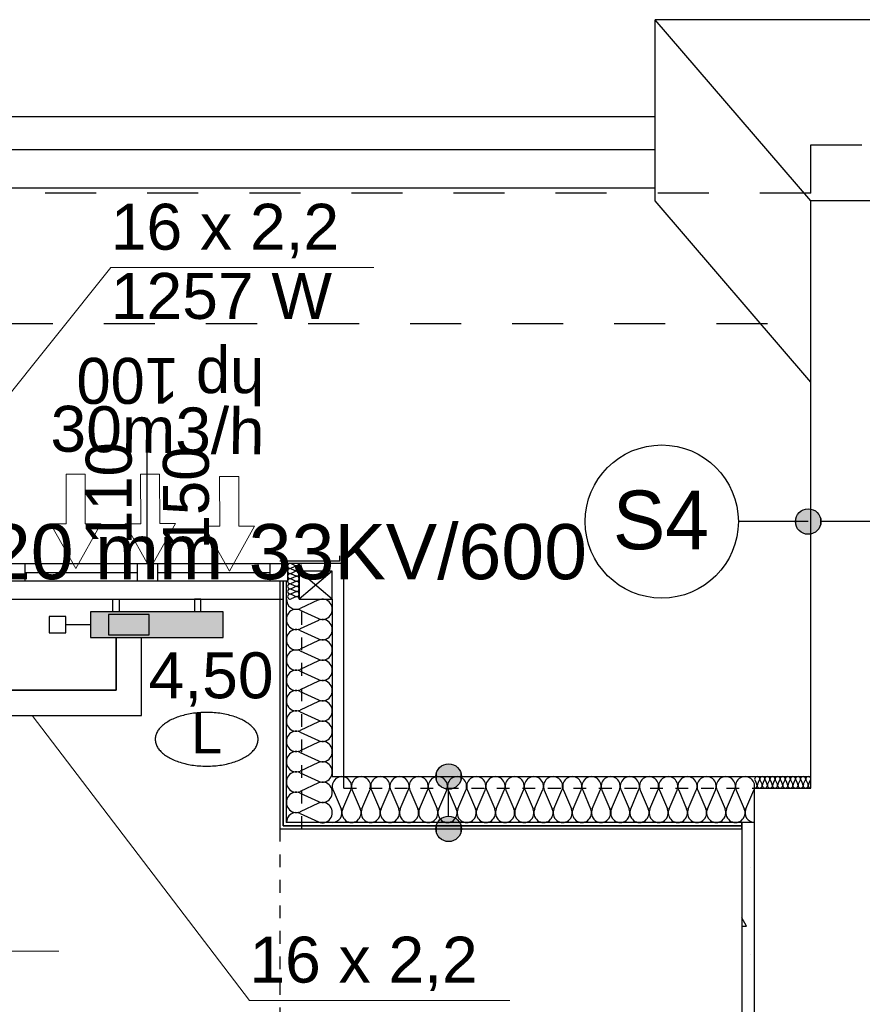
# Model space of a CAD drawing. Header units: millimetres. Extents: x 45180 to 119519, y 31297 to 302414.
# Tile 93 of 97: x 95370 to 98672, y 251993 to 255850. Entities that reach past the tile are written whole.
import ezdxf
from ezdxf.lldxf.tags import DXFTag

# ---------------------------------------------------------------- set-up
doc = ezdxf.new("R2010")
doc.units = ezdxf.units.MM
doc.header["$MEASUREMENT"] = 0
doc.linetypes.add('Hidden Line', pattern=[100, 50, -50])
doc.linetypes.add('Przerywana', pattern=[400, 200, -200])
doc.layers.get('0').update_dxf_attribs({"color": 252})
for name, color, linetype in [('#opisy', 7, 'Continuous'), ('#podkład', 252, 'Continuous'), ('IS_Armatura_podłączeniowa_grz._dolnozas.', 7, 'SOLID'), ('IS_Armatura_Therm', 7, 'SOLID'), ('IS_Grafika', 7, 'SOLID'), ('IS_Grzejniki_Plan_rzut', 7, 'SOLID'), ('IS_Opisy_działek_Therm', 7, 'SOLID'), ('IS_Text_Armatury_Therm', 7, 'Continuous'), ('IS_Text_Odbiornikow_Therm', 7, 'Continuous')]:
    doc.layers.add(name, color=color, linetype=linetype)
doc.layers.add('IS_Powrót', color=5, linetype='DASHDOT', lineweight=35)
doc.layers.add('IS_Zasilanie', color=1, linetype='SOLID', lineweight=30)
doc.styles.add('ARIAL', font='arial.ttf', dxfattribs={"width": 0.75})
doc.styles.add('GENERATED_STYLE_3', font='txt')
doc.styles.add('GENERATED_STYLE_5', font='txt')
doc.styles.get("Standard").update_dxf_attribs({"font": 'arial.ttf', "bigfont": 'BIGFONT.SHX'})
tags = doc.linetypes.add('DASHDOT', pattern=[20, 10, -5, 0, -5]).pattern_tags.tags
tags[10:11] = [DXFTag(74, 4), DXFTag(75, 0), DXFTag(340, '0'), DXFTag(46, 0.0), DXFTag(50, 0.0), DXFTag(44, 0.0), DXFTag(45, 0.0)]
tags[8:9] = [DXFTag(74, 4), DXFTag(75, 0), DXFTag(340, '0'), DXFTag(46, 0.0), DXFTag(50, 0.0), DXFTag(44, 0.0), DXFTag(45, 0.0)]
tags[6:7] = [DXFTag(74, 4), DXFTag(75, 0), DXFTag(340, '0'), DXFTag(46, 0.0), DXFTag(50, 0.0), DXFTag(44, 0.0), DXFTag(45, 0.0)]
tags[4:5] = [DXFTag(74, 4), DXFTag(75, 0), DXFTag(340, '0'), DXFTag(46, 0.0), DXFTag(50, 0.0), DXFTag(44, 0.0), DXFTag(45, 0.0)]
tags = doc.linetypes.add('SOLID', pattern=[10, 10, 0]).pattern_tags.tags
tags[6:7] = [DXFTag(74, 4), DXFTag(75, 0), DXFTag(340, '0'), DXFTag(46, 0.0), DXFTag(50, 0.0), DXFTag(44, 0.0), DXFTag(45, 0.0)]
tags[4:5] = [DXFTag(74, 4), DXFTag(75, 0), DXFTag(340, '0'), DXFTag(46, 0.0), DXFTag(50, 0.0), DXFTag(44, 0.0), DXFTag(45, 0.0)]

# ---------------------------------------------------------------- blocks, each defined once
blk = doc.blocks.new('E210168')
at = {"color": 7, "lineweight": 13}
for p, q in [((19.41, 19.75), (19.41, 13.6)), ((19.41, 19.75), (36.98, 9.88)), ((19.41, 0), (36.98, 9.88)), ((19.41, 6.15), (19.41, 0))]:
    blk.add_line(p, q, dxfattribs=at)
blk.add_lwpolyline([(19.41, 13.6), (0, 13.6), (0, 6.15), (19.41, 6.15)], dxfattribs=at)

msp = doc.modelspace()

# ---------------------------------------------------------------- hatches: boundary and pattern name
at = {"layer": 'IS_Grzejniki_Plan_rzut', "ltscale": 10}
msp.add_hatch(color=251, dxfattribs=at).paths.add_polyline_path([(96167.7, 253530), (95647.7, 253530), (95647.7, 253430), (96167.7, 253430)])

# ---------------------------------------------------------------- linework, layer by layer
at = {"layer": '#podkład', "linetype": 'Continuous'}
for p, q in [((113800, 255850), (97860, 255850)), ((97860, 255140), (97860, 255850)), ((98470, 255140), (97860, 255850)), ((97860, 255470), (91580, 255470)), ((97860, 255340), (86930, 255340)), ((97860, 255190), (86930, 255190)), ((98470, 254430), (97860, 255140)), ((99760, 255140), (98470, 255140)), ((98470, 252840), (98470, 255140)), ((95870, 253720), (95870, 254290)), ((98460, 253884), (98186.1, 253884)), ((99010, 253884), (98510, 253884)), ((96390, 253730), (96625, 253730)), ((96625, 253730), (96625, 253750)), ((95320, 253720), (96420, 253720)), ((95390, 253720), (95390, 253650)), ((95830, 253720), (95830, 253650)), ((95910, 253720), (95910, 253650)), ((96350, 253720), (96350, 253650)), ((96640, 253720), (96420, 253720)), ((96420, 253720), (96420, 253650)), ((96433.4, 253719.2), (96451.6, 253710.8)), ((96451.6, 253709.2), (96433.4, 253700.8)), ((96433.4, 253699.2), (96451.6, 253690.8)), ((96451.6, 253689.2), (96433.4, 253680.8)), ((96465, 253720), (96465, 253690)), ((96595, 253690), (96465, 253690)), ((96465, 253690), (96465, 253580)), ((96595, 253580), (96465, 253690)), ((96595, 253690), (96465, 253580)), ((96595, 253580), (96595, 253690)), ((96640, 252840), (96640, 253720)), ((96420, 253650), (95320, 253650)), ((95390, 253685), (95830, 253685)), ((95910, 253685), (96350, 253685)), ((96402.5, 253650), (96390, 253650)), ((96390, 253650), (96390, 252680)), ((96415, 253650), (96402.5, 253650)), ((96402.5, 253650), (96402.5, 252692.5)), ((96402.5, 252692.5), (96402.5, 253650)), ((96415, 252705), (96415, 253650)), ((96433.4, 253679.2), (96451.6, 253670.8)), ((96451.6, 253669.2), (96433.4, 253660.8)), ((96433.4, 253659.2), (96451.6, 253650.8)), ((96451.6, 253649.2), (96433.4, 253640.8)), ((96433.4, 253639.2), (96451.6, 253630.8)), ((96451.6, 253629.2), (96433.4, 253620.8)), ((96433.4, 253619.2), (96451.6, 253610.8)), ((95340, 253580), (96400, 253580)), ((96451.6, 253609.2), (96433.4, 253600.8)), ((96433.4, 253599.2), (96451.6, 253590.8)), ((96451.6, 253589.2), (96433.4, 253580.8)), ((96465, 253580), (96595, 253580)), ((96541.4, 253576.7), (96468.6, 253543.5)), ((96595, 253580), (96595, 252885)), ((96468.6, 253536.8), (96541.4, 253503.7)), ((96541.4, 253497), (96468.6, 253463.9)), ((96468.6, 253457.2), (96541.4, 253424.1)), ((96541.4, 253417.4), (96468.6, 253384.3)), ((96468.6, 253377.6), (96541.4, 253344.5)), ((96541.4, 253337.8), (96468.6, 253304.7)), ((96468.6, 253298), (96541.4, 253264.9)), ((96541.4, 253258.2), (96468.6, 253225.1)), ((96468.6, 253218.4), (96541.4, 253185.3)), ((96541.4, 253178.6), (96468.6, 253145.4)), ((96468.6, 253138.8), (96541.4, 253105.6)), ((96541.4, 253099), (96468.6, 253065.8)), ((96468.6, 253059.1), (96541.4, 253026)), ((96541.4, 253019.3), (96468.6, 252986.2)), ((96468.6, 252979.5), (96541.4, 252946.4)), ((96541.4, 252939.7), (96468.6, 252906.6)), ((96468.6, 252899.9), (96541.4, 252866.8)), ((96595, 252885), (98470, 252885)), ((96541.4, 252860.1), (96468.6, 252827)), ((98250, 252840), (98470, 252840)), ((98250, 252680), (98250, 252840)), ((98250.8, 252871.6), (98259.2, 252853.4)), ((98260.8, 252853.4), (98269.2, 252871.6)), ((98270.8, 252871.6), (98279.2, 252853.4)), ((98280.8, 252853.4), (98289.2, 252871.6)), ((98290.8, 252871.6), (98299.2, 252853.4)), ((98300.8, 252853.4), (98309.2, 252871.6)), ((98310.8, 252871.6), (98319.2, 252853.4)), ((98320.8, 252853.4), (98329.2, 252871.6)), ((98330.8, 252871.6), (98339.2, 252853.4)), ((98340.8, 252853.4), (98349.2, 252871.6)), ((98350.8, 252871.6), (98359.2, 252853.4)), ((98360.8, 252853.4), (98369.2, 252871.6)), ((98370.8, 252871.6), (98379.2, 252853.4)), ((98380.8, 252853.4), (98389.2, 252871.6)), ((98390.8, 252871.6), (98399.2, 252853.4)), ((98400.8, 252853.4), (98409.2, 252871.6)), ((98410.8, 252871.6), (98419.2, 252853.4)), ((98420.8, 252853.4), (98429.2, 252871.6)), ((98430.8, 252871.6), (98439.2, 252853.4)), ((98440.8, 252853.4), (98449.2, 252871.6)), ((98450.8, 252871.6), (98459.2, 252853.4)), ((98460.8, 252853.4), (98469.2, 252871.6)), ((96468.6, 252820.3), (96541.4, 252787.2)), ((96598.2, 252831.4), (96629.5, 252758.6)), ((96635.8, 252758.6), (96667.1, 252831.4)), ((96673.4, 252831.4), (96704.7, 252758.6)), ((96711, 252758.6), (96742.3, 252831.4)), ((96748.6, 252831.4), (96779.9, 252758.6)), ((96786.2, 252758.6), (96817.5, 252831.4)), ((96823.8, 252831.4), (96855.1, 252758.6)), ((96861.5, 252758.6), (96892.7, 252831.4)), ((96899.1, 252831.4), (96930.4, 252758.6)), ((96936.7, 252758.6), (96968, 252831.4)), ((96974.3, 252831.4), (97005.6, 252758.6)), ((97011.9, 252758.6), (97043.2, 252831.4)), ((97049.5, 252831.4), (97080.8, 252758.6)), ((97050.9, 252730), (97050.9, 252835)), ((97087.1, 252758.6), (97118.4, 252831.4)), ((97124.8, 252831.4), (97156, 252758.6)), ((97162.4, 252758.6), (97193.7, 252831.4)), ((97200, 252831.4), (97231.3, 252758.6)), ((97237.6, 252758.6), (97268.9, 252831.4)), ((97275.2, 252831.4), (97306.5, 252758.6)), ((97312.8, 252758.6), (97344.1, 252831.4)), ((97350.4, 252831.4), (97381.7, 252758.6)), ((97388, 252758.6), (97419.3, 252831.4)), ((97425.7, 252831.4), (97457, 252758.6)), ((97463.3, 252758.6), (97494.6, 252831.4)), ((97500.9, 252831.4), (97532.2, 252758.6)), ((97538.5, 252758.6), (97569.8, 252831.4)), ((97576.1, 252831.4), (97607.4, 252758.6)), ((97613.7, 252758.6), (97645, 252831.4)), ((97651.3, 252831.4), (97682.6, 252758.6)), ((97689, 252758.6), (97720.2, 252831.4)), ((97726.6, 252831.4), (97757.9, 252758.6)), ((97764.2, 252758.6), (97795.5, 252831.4)), ((97801.8, 252831.4), (97833.1, 252758.6)), ((97839.4, 252758.6), (97870.7, 252831.4)), ((97877, 252831.4), (97908.3, 252758.6)), ((97914.6, 252758.6), (97945.9, 252831.4)), ((97952.3, 252831.4), (97983.5, 252758.6)), ((97989.9, 252758.6), (98021.2, 252831.4)), ((98027.5, 252831.4), (98058.8, 252758.6)), ((98065.1, 252758.6), (98096.4, 252831.4)), ((98102.7, 252831.4), (98134, 252758.6)), ((98140.3, 252758.6), (98171.6, 252831.4)), ((98177.9, 252831.4), (98209.2, 252758.6)), ((98215.5, 252758.6), (98246.8, 252831.4)), ((96541.4, 252780.5), (96468.6, 252747.4)), ((96468.6, 252740.7), (96541.4, 252707.6)), ((96402.5, 252692.5), (98200, 252692.5)), ((98200, 252692.5), (96402.5, 252692.5)), ((98200, 252705), (96415, 252705)), ((98250, 252705), (98200, 252705)), ((98200, 252705), (98200, 251260)), ((98200, 252692.5), (98200, 252705)), ((98200, 252680), (98200, 252692.5)), ((98250, 251260), (98250, 252705)), ((96390, 252680), (98200, 252680)), ((98250, 251260), (98250, 252680)), ((98235.4, 252528.2), (98235.4, 252528.2)), ((98218.7, 252299), (98200, 252331.4)), ((98200, 252299), (98218.7, 252299)), ((98235.4, 252188.8), (98235.4, 252188.8))]:
    msp.add_line(p, q, dxfattribs=at)
at = {"layer": '#podkład', "linetype": 'Przerywana'}
for p, q in [((98470, 255170), (98470, 255360)), ((98470, 255360), (113330, 255360)), ((98470, 255170), (91280, 255170)), ((92900, 254660), (98470, 254660))]:
    msp.add_line(p, q, dxfattribs=at)
at = {"layer": '#podkład', "linetype": 'Hidden Line'}
for p, q in [((96475, 252680), (96475, 253580)), ((96640, 252840), (98250, 252840)), ((96390, 252680), (96390, 250430))]:
    msp.add_line(p, q, dxfattribs=at)
at = {"layer": '#podkład', "linetype": 'Continuous'}
for centre, radius in [((97886.1, 253884), 300), ((98460, 253884), 50), ((97050.9, 252885), 50), ((97050.9, 252680), 50)]:
    msp.add_circle(centre, radius, dxfattribs=at)
for centre, major_axis, ratio, start_param, end_param in [((96429.6, 253710), (0, -10), 0.957061, 2.728799, 6.695979), ((96429.6, 253690), (0, -10), 0.957061, 2.728799, 6.695979), ((96455.4, 253720), (0, -10), 0.957061, 5.870392, 7.853982), ((96455.4, 253700), (0, -10), 0.957061, 5.870392, 9.837571), ((96455.4, 253680), (0, -10), 0.957061, 5.870392, 9.837571), ((96429.6, 253670), (0, -10), 0.957061, 2.728799, 6.695979), ((96429.6, 253650), (0, -10), 0.957061, 2.728799, 6.695979), ((96455.4, 253660), (0, -10), 0.957061, 5.870392, 9.837571), ((96455.4, 253640), (0, -10), 0.957061, 5.870392, 9.837571), ((96429.6, 253630), (0, -10), 0.957061, 2.728799, 6.695979), ((96429.6, 253610), (0, -10), 0.957061, 2.728799, 6.695979), ((96455.4, 253620), (0, -10), 0.957061, 5.870392, 9.837571), ((96455.4, 253600), (0, -10), 0.957061, 5.870392, 9.837571), ((96453.3, 253580), (0, -39.8), 0.961651, 4.712389, 6.695979), ((96429.6, 253590), (0, -10), 0.957061, 2.728799, 6.695979), ((96455.4, 253580), (0, -10), 0.957061, 1.570796, 3.554385), ((96556.7, 253540.2), (0, -39.8), 0.961651, 5.870392, 9.837571), ((96453.3, 253500.4), (0, -39.8), 0.961651, 2.7288, 6.695979), ((96556.7, 253460.6), (0, -39.8), 0.961651, 5.870392, 9.837571), ((96453.3, 253420.8), (0, -39.8), 0.961651, 2.7288, 6.695979), ((96556.7, 253381), (0, -39.8), 0.961651, 5.870392, 9.837571), ((96453.3, 253341.1), (0, -39.8), 0.961651, 2.7288, 6.695979), ((96556.7, 253301.3), (0, -39.8), 0.961651, 5.870392, 9.837571), ((96453.3, 253261.5), (0, -39.8), 0.961651, 2.7288, 6.695979), ((96556.7, 253221.7), (0, -39.8), 0.961651, 5.870392, 9.837571), ((96453.3, 253181.9), (0, -39.8), 0.961651, 2.7288, 6.695979), ((96556.7, 253142.1), (0, -39.8), 0.961651, 5.870392, 9.837571), ((96453.3, 253102.3), (0, -39.8), 0.961651, 2.7288, 6.695979), ((96556.7, 253062.5), (0, -39.8), 0.961651, 5.870392, 9.837571), ((96453.3, 253022.7), (0, -39.8), 0.961651, 2.7288, 6.695979), ((96556.7, 252982.9), (0, -39.8), 0.961651, 5.870392, 9.837571), ((96453.3, 252943.1), (0, -39.8), 0.961651, 2.7288, 6.695979), ((96556.7, 252903.3), (0, -39.8), 0.961651, 5.870392, 9.837571), ((96453.3, 252863.4), (0, -39.8), 0.961651, 2.7288, 6.695979), ((96632.6, 252846.7), (0, 38.3), 0.98254, 4.299595, 8.266775), ((96707.8, 252846.7), (0, 38.3), 0.98254, 4.299595, 8.266775), ((96783.1, 252846.7), (0, 38.3), 0.98254, 4.299595, 8.266775), ((96858.3, 252846.7), (0, 38.3), 0.98254, 4.299595, 8.266775), ((96933.5, 252846.7), (0, 38.3), 0.98254, 4.299595, 8.266775), ((97008.7, 252846.7), (0, 38.3), 0.98254, 4.299595, 8.266775), ((97084, 252846.7), (0, 38.3), 0.98254, 4.299595, 8.266775), ((97159.2, 252846.7), (0, 38.3), 0.98254, 4.299595, 8.266775), ((97234.4, 252846.7), (0, 38.3), 0.98254, 4.299595, 8.266775), ((97309.7, 252846.7), (0, 38.3), 0.98254, 4.299595, 8.266775), ((97384.9, 252846.7), (0, 38.3), 0.98254, 4.299595, 8.266775), ((97460.1, 252846.7), (0, 38.3), 0.98254, 4.299595, 8.266775), ((97535.3, 252846.7), (0, 38.3), 0.98254, 4.299595, 8.266775), ((97610.6, 252846.7), (0, 38.3), 0.98254, 4.299595, 8.266775), ((97685.8, 252846.7), (0, 38.3), 0.98254, 4.299595, 8.266775), ((97761, 252846.7), (0, 38.3), 0.98254, 4.299595, 8.266775), ((97836.2, 252846.7), (0, 38.3), 0.98254, 4.299595, 8.266775), ((97911.5, 252846.7), (0, 38.3), 0.98254, 4.299595, 8.266775), ((97986.7, 252846.7), (0, 38.3), 0.98254, 4.299595, 8.266775), ((98061.9, 252846.7), (0, 38.3), 0.98254, 4.299595, 8.266775), ((98137.2, 252846.7), (0, 38.3), 0.98254, 4.299595, 8.266775), ((98212.4, 252846.7), (0, 38.3), 0.98254, 4.299595, 8.266775), ((98260, 252875.4), (10, 0), 0.957051, 5.870392, 9.837571), ((98280, 252875.4), (10, 0), 0.957051, 5.870392, 9.837571), ((98300, 252875.4), (10, 0), 0.957051, 5.870392, 9.837571), ((98320, 252875.4), (10, 0), 0.957051, 5.870392, 9.837571), ((98340, 252875.4), (10, 0), 0.957051, 5.870392, 9.837571), ((98360, 252875.4), (10, 0), 0.957051, 5.870392, 9.837571), ((98380, 252875.4), (10, 0), 0.957051, 5.870392, 9.837571), ((98400, 252875.4), (10, 0), 0.957051, 5.870392, 9.837571), ((98420, 252875.4), (10, 0), 0.957051, 5.870392, 9.837571), ((98440, 252875.4), (10, 0), 0.957051, 5.870392, 9.837571), ((98460, 252875.4), (10, 0), 0.957051, 5.870392, 9.837571), ((96556.7, 252823.6), (0, -39.8), 0.961651, 5.870392, 9.837571), ((98250, 252849.6), (10, 0), 0.957051, 4.712389, 6.695979), ((98270, 252849.6), (10, 0), 0.957051, 2.7288, 6.695979), ((98290, 252849.6), (10, 0), 0.957051, 2.7288, 6.695979), ((98310, 252849.6), (10, 0), 0.957051, 2.7288, 6.695979), ((98330, 252849.6), (10, 0), 0.957051, 2.7288, 6.695979), ((98350, 252849.6), (10, 0), 0.957051, 2.7288, 6.695979), ((98370, 252849.6), (10, 0), 0.957051, 2.7288, 6.695979), ((98390, 252849.6), (10, 0), 0.957051, 2.7288, 6.695979), ((98410, 252849.6), (10, 0), 0.957051, 2.7288, 6.695979), ((98430, 252849.6), (10, 0), 0.957051, 2.7288, 6.695979), ((98450, 252849.6), (10, 0), 0.957051, 2.7288, 6.695979), ((98470, 252849.6), (10, 0), 0.957051, 2.7288, 4.712389), ((96453.3, 252783.8), (0, -39.8), 0.961651, 2.7288, 6.695979), ((96556.7, 252744), (0, -39.8), 0.961651, 5.870392, 9.837571), ((96453.3, 252704.2), (0, -39.8), 0.961651, 2.7288, 4.712389), ((96595, 252743.3), (0, 38.3), 0.98254, 3.141593, 5.125182), ((96670.2, 252743.3), (0, 38.3), 0.98254, 1.158004, 5.125183), ((96745.5, 252743.3), (0, 38.3), 0.98254, 1.158004, 5.125183), ((96820.7, 252743.3), (0, 38.3), 0.98254, 1.158004, 5.125183), ((96895.9, 252743.3), (0, 38.3), 0.98254, 1.158004, 5.125183), ((96971.1, 252743.3), (0, 38.3), 0.98254, 1.158004, 5.125183), ((97046.4, 252743.3), (0, 38.3), 0.98254, 1.158004, 5.125183), ((97121.6, 252743.3), (0, 38.3), 0.98254, 1.158004, 5.125183), ((97196.8, 252743.3), (0, 38.3), 0.98254, 1.158004, 5.125183), ((97272, 252743.3), (0, 38.3), 0.98254, 1.158004, 5.125183), ((97347.3, 252743.3), (0, 38.3), 0.98254, 1.158004, 5.125183), ((97422.5, 252743.3), (0, 38.3), 0.98254, 1.158004, 5.125183), ((97497.7, 252743.3), (0, 38.3), 0.98254, 1.158004, 5.125183), ((97573, 252743.3), (0, 38.3), 0.98254, 1.158004, 5.125183), ((97648.2, 252743.3), (0, 38.3), 0.98254, 1.158004, 5.125183), ((97723.4, 252743.3), (0, 38.3), 0.98254, 1.158004, 5.125183), ((97798.6, 252743.3), (0, 38.3), 0.98254, 1.158004, 5.125183), ((97873.9, 252743.3), (0, 38.3), 0.98254, 1.158004, 5.125183), ((97949.1, 252743.3), (0, 38.3), 0.98254, 1.158004, 5.125183), ((98024.3, 252743.3), (0, 38.3), 0.98254, 1.158004, 5.125183), ((98099.5, 252743.3), (0, 38.3), 0.98254, 1.158004, 5.125183), ((98174.8, 252743.3), (0, 38.3), 0.98254, 1.158004, 5.125183), ((98250, 252743.3), (0, 38.3), 0.98254, 1.158004, 3.141593)]:
    msp.add_ellipse(centre, major_axis=major_axis, ratio=ratio, start_param=start_param, end_param=end_param, dxfattribs=at)
at = {"layer": '#podkład', "linetype": 'Continuous', "extrusion": (0, 0, -1)}
for points in [[(-98424.6, 253919.3), (-98440.9, 253837.8), (-98440.9, 253930.2)], [(-98440.9, 253930.2), (-98460, 253834), (-98460, 253934)], [(-98440.9, 253930.2), (-98440.9, 253837.8), (-98460, 253834)], [(-98460, 253934), (-98460, 253834), (-98479.1, 253837.8)], [(-98460, 253934), (-98479.1, 253837.8), (-98479.1, 253930.2)], [(-98479.1, 253930.2), (-98479.1, 253837.8), (-98495.4, 253848.6)], [(-98479.1, 253930.2), (-98495.4, 253848.6), (-98495.4, 253919.3)], [(-98413.8, 253864.8), (-98413.8, 253903.1), (-98410, 253884)], [(-98413.8, 253903.1), (-98424.6, 253848.6), (-98424.6, 253919.3)], [(-98413.8, 253903.1), (-98413.8, 253864.8), (-98424.6, 253848.6)], [(-98424.6, 253919.3), (-98424.6, 253848.6), (-98440.9, 253837.8)], [(-98495.4, 253919.3), (-98495.4, 253848.6), (-98506.2, 253864.8)], [(-98495.4, 253919.3), (-98506.2, 253864.8), (-98506.2, 253903.1)], [(-98506.2, 253903.1), (-98506.2, 253864.8), (-98510, 253884)], [(-97004.7, 252904.1), (-97015.5, 252849.6), (-97015.5, 252920.4)], [(-97015.5, 252920.4), (-97031.7, 252838.8), (-97031.7, 252931.2)], [(-97015.5, 252920.4), (-97015.5, 252849.6), (-97031.7, 252838.8)], [(-97031.7, 252931.2), (-97050.9, 252835), (-97050.9, 252935)], [(-97031.7, 252931.2), (-97031.7, 252838.8), (-97050.9, 252835)], [(-97050.9, 252935), (-97050.9, 252835), (-97070, 252838.8)], [(-97050.9, 252935), (-97070, 252838.8), (-97070, 252931.2)], [(-97070, 252931.2), (-97070, 252838.8), (-97086.2, 252849.6)], [(-97070, 252931.2), (-97086.2, 252849.6), (-97086.2, 252920.4)], [(-97086.2, 252920.4), (-97086.2, 252849.6), (-97097, 252865.9)], [(-97086.2, 252920.4), (-97097, 252865.9), (-97097, 252904.1)], [(-97004.7, 252865.9), (-97004.7, 252904.1), (-97000.9, 252885)], [(-97004.7, 252904.1), (-97004.7, 252865.9), (-97015.5, 252849.6)], [(-97097, 252904.1), (-97097, 252865.9), (-97100.9, 252885)], [(-97015.5, 252715.4), (-97031.7, 252633.8), (-97031.7, 252726.2)], [(-97031.7, 252726.2), (-97050.9, 252630), (-97050.9, 252730)], [(-97031.7, 252726.2), (-97031.7, 252633.8), (-97050.9, 252630)], [(-97050.9, 252730), (-97050.9, 252630), (-97070, 252633.8)], [(-97050.9, 252730), (-97070, 252633.8), (-97070, 252726.2)], [(-97070, 252726.2), (-97070, 252633.8), (-97086.2, 252644.6)], [(-97070, 252726.2), (-97086.2, 252644.6), (-97086.2, 252715.4)], [(-97004.7, 252660.9), (-97004.7, 252699.1), (-97000.9, 252680)], [(-97004.7, 252699.1), (-97015.5, 252644.6), (-97015.5, 252715.4)], [(-97004.7, 252699.1), (-97004.7, 252660.9), (-97015.5, 252644.6)], [(-97015.5, 252715.4), (-97015.5, 252644.6), (-97031.7, 252633.8)], [(-97086.2, 252715.4), (-97086.2, 252644.6), (-97097, 252660.9)], [(-97086.2, 252715.4), (-97097, 252660.9), (-97097, 252699.1)], [(-97097, 252699.1), (-97097, 252660.9), (-97100.9, 252680)]]:
    msp.add_solid(points, dxfattribs=at)
at = {"layer": 'IS_Armatura_podłączeniowa_grz._dolnozas.', "ltscale": 10}
for p, q in [((95877.7, 253520), (95717.7, 253520)), ((95717.7, 253520), (95717.7, 253440)), ((95877.7, 253440), (95877.7, 253520)), ((95877.7, 253520), (95877.7, 253520)), ((95717.7, 253440), (95877.7, 253440))]:
    msp.add_line(p, q, dxfattribs=at)
at = {"layer": 'IS_Armatura_Therm', "ltscale": 10}
for p, q in [((95550.2, 253512.5), (95485.2, 253512.5)), ((95485.2, 253512.5), (95485.2, 253447.5)), ((95550.2, 253447.5), (95550.2, 253512.5)), ((95647.7, 253480), (95550.2, 253480)), ((95485.2, 253447.5), (95550.2, 253447.5))]:
    msp.add_line(p, q, dxfattribs=at)
at = {"layer": 'IS_Grafika', "ltscale": 10}
for points, knots in [([(96102.7, 253136.1), (96092.7, 253136.1), (96073.3, 253135.4), (96044.8, 253132.1), (96018.1, 253126.8), (95993.3, 253119.7), (95970.8, 253111), (95950.8, 253100.7), (95933.7, 253089), (95919.8, 253076.1), (95909.3, 253062), (95902.6, 253046.9), (95901.1, 253036.2), (95901.1, 253031)], [0, 0, 0, 0, 29.81303, 58.439291, 85.728194, 111.528232, 135.699277, 158.129661, 178.761629, 197.63058, 214.924287, 231.061128, 246.757311, 246.757311, 246.757311, 246.757311]), ([(96304.3, 253031), (96304.3, 253036.2), (96302.8, 253046.9), (96296.1, 253062), (96285.6, 253076.1), (96271.6, 253089), (96254.5, 253100.7), (96234.6, 253111), (96212.1, 253119.7), (96187.3, 253126.8), (96160.5, 253132.1), (96132.1, 253135.4), (96112.6, 253136.1), (96102.7, 253136.1)], [0, 0, 0, 0, 15.696184, 31.833024, 49.126731, 67.995682, 88.62765, 111.058035, 135.229079, 161.029117, 188.31802, 216.944282, 246.757311, 246.757311, 246.757311, 246.757311]), ([(95901.1, 253031), (95901.1, 253025.7), (95902.6, 253015.1), (95909.3, 252999.9), (95919.8, 252985.8), (95933.7, 252972.9), (95950.8, 252961.3), (95970.8, 252951), (95993.3, 252942.2), (96018.1, 252935.1), (96044.8, 252929.8), (96073.3, 252926.5), (96092.7, 252925.8), (96102.7, 252925.8)], [0, 0, 0, 0, 15.696184, 31.833024, 49.126731, 67.995682, 88.62765, 111.058035, 135.229079, 161.029117, 188.31802, 216.944282, 246.757311, 246.757311, 246.757311, 246.757311]), ([(96102.7, 252925.8), (96112.6, 252925.8), (96132.1, 252926.5), (96160.5, 252929.8), (96187.3, 252935.1), (96212.1, 252942.2), (96234.6, 252951), (96254.5, 252961.3), (96271.6, 252972.9), (96285.6, 252985.8), (96296.1, 252999.9), (96302.8, 253015.1), (96304.3, 253025.7), (96304.3, 253031)], [0, 0, 0, 0, 29.81303, 58.439291, 85.728194, 111.528232, 135.699277, 158.129661, 178.761629, 197.63058, 214.924287, 231.061128, 246.757311, 246.757311, 246.757311, 246.757311])]:
    msp.add_open_spline(points, degree=3, knots=knots, dxfattribs=at)
at = {"layer": 'IS_Grzejniki_Plan_rzut', "ltscale": 10}
for p, q in [((95735.2, 253530), (95735.2, 253580)), ((95735.2, 253580), (95760.2, 253580)), ((95760.2, 253580), (95760.2, 253530)), ((96080.2, 253580), (96055.2, 253580)), ((96055.2, 253580), (96055.2, 253530)), ((96080.2, 253530), (96080.2, 253580)), ((96167.7, 253530), (95647.7, 253530)), ((95647.7, 253530), (95647.7, 253430)), ((96167.7, 253430), (96167.7, 253530)), ((96167.7, 253530), (96167.7, 253530)), ((95647.7, 253430), (96167.7, 253430))]:
    msp.add_line(p, q, dxfattribs=at)
at = {"layer": 'IS_Opisy_działek_Therm', "lineweight": 5, "ltscale": 10}
for p, q in [((94850.2, 253782.7), (95727.2, 254879.4)), ((95727.2, 254879.4), (96757.2, 254879.4)), ((95419.5, 253124), (96270.2, 252008.3)), ((94503.2, 252200.5), (95523.2, 252200.5)), ((96270.2, 252008.3), (97290.2, 252008.3))]:
    msp.add_line(p, q, dxfattribs=at)
at = {"layer": 'IS_Powrót', "ltscale": 10}
for p, q in [((95747.7, 253224), (95747.7, 253430)), ((94750.2, 253224), (95747.7, 253224))]:
    msp.add_line(p, q, dxfattribs=at)
at = {"layer": 'IS_Zasilanie', "ltscale": 10}
for p, q in [((95847.7, 253124), (95847.7, 253430)), ((94850.2, 253124), (95847.7, 253124))]:
    msp.add_line(p, q, dxfattribs=at)

# ---------------------------------------------------------------- block references
at = {"color": 7, "lineweight": 5, "xscale": 10, "yscale": 10, "zscale": 10, "rotation": 270.0966492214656}
for p in [(95490, 254069.1), (95782.4, 254069.6), (96092.1, 254059.8)]:
    msp.add_blockref('E210168', p, dxfattribs=at)

# ---------------------------------------------------------------- texts
at = {"layer": '#opisy', "color": 7, "lineweight": 0, "style": 'ARIAL'}
msp.add_text('30m3/h', height=180, rotation=359.2172, dxfattribs=at).set_placement((95489.7, 254158.5, 139.7))
at = {"layer": '#podkład', "linetype": 'Continuous', "style": 'GENERATED_STYLE_5'}
for s, rotation, p in [('hp 100', 180, (96328.6, 254525.3)), ('110', 90, (95808.8, 253792.9)), ('150', 90, (96111.3, 253775.7))]:
    msp.add_text(s, height=180, rotation=rotation, dxfattribs=at).set_placement(p)
at = {"layer": '#podkład', "linetype": 'Continuous', "style": 'GENERATED_STYLE_3'}
msp.add_text('S4', height=230, dxfattribs=at).set_placement((97694.5, 253775.4))
at = {"layer": 'IS_Grafika', "ltscale": 10, "insert": (96102.7, 253134.4), "char_height": 158.4, "attachment_point": 2}
msp.add_mtext('\\fArial|b0|i0;L', dxfattribs=at)
at = {"layer": 'IS_Opisy_działek_Therm', "ltscale": 10, "char_height": 180}
for s, insert, attachment_point in [('\\fArial|b0|i0;16 x 2,2', (95727.2, 254915.4), 7), ('\\fArial|b0|i0;1257 W', (95727.2, 254857.8), 1), ('\\fArial|b0|i0;16 x 2,2', (96270.2, 252044.3), 7)]:
    msp.add_mtext(s, dxfattribs=dict(at, insert=insert, attachment_point=attachment_point))
at = {"layer": 'IS_Text_Armatury_Therm', "linetype": 'SOLID', "ltscale": 10, "insert": (95875.4, 253158.2), "char_height": 180, "attachment_point": 7}
msp.add_mtext('\\fArial|b0|i0;4,50  ', dxfattribs=at)
at = {"layer": 'IS_Text_Odbiornikow_Therm', "linetype": 'SOLID', "ltscale": 10, "char_height": 216}
for s, insert, attachment_point in [('\\fArial|b0|i0;33KV/600', (96267.7, 253874), 1), ('\\fArial|b0|i0;520 mm', (96167.7, 253874), 3)]:
    msp.add_mtext(s, dxfattribs=dict(at, insert=insert, attachment_point=attachment_point))

doc.saveas('drawing.dxf')
